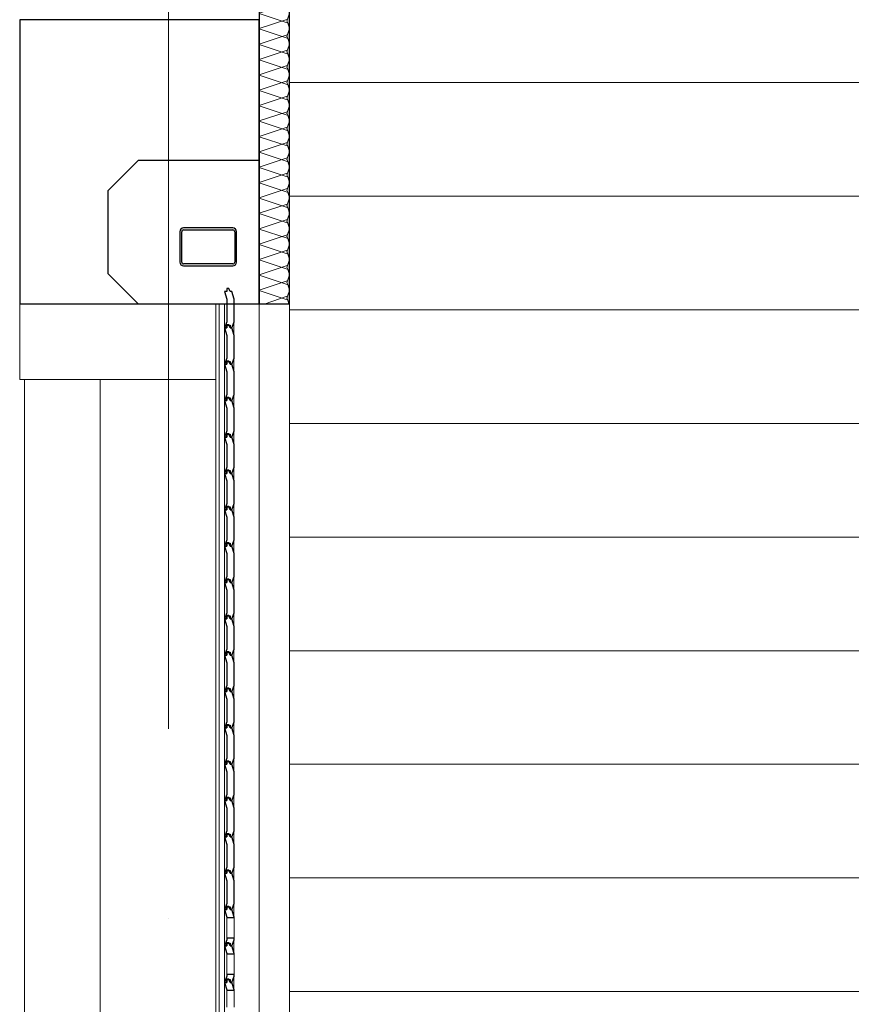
# Model space of a CAD drawing. Header units: millimetres. Extents: x 17762 to 172224, y -23587 to 40136.
# Tile 10 of 49: x 51014 to 53211, y 2150 to 4750. Entities that reach past the tile are written whole.
import ezdxf

# ---------------------------------------------------------------- set-up
doc = ezdxf.new("R2010")
doc.units = ezdxf.units.MM
doc.linetypes.add('Čerchovaná 20mm', pattern=[3000, 2000, -500, 0, -500])
doc.linetypes.add('Čerchovaná 3mm', pattern=[500, 300, -100, 0, -100])
for name, color, linetype, lineweight in [('CA_DVERE', 7, 'Continuous', 13), ('CA_DVERE_NEVHRA1', 3, 'Čerchovaná 3mm', 13), ('CA_OSY', 5, 'Continuous', 9), ('CA_POHHRA25', 7, 'Continuous', 13), ('CA_REZY', 1, 'Continuous', 25), ('CA_SRAFY', 9, 'Continuous', 25), ('CA_ZARIZPRED', 8, 'Continuous', 13)]:
    doc.layers.add(name, color=color, linetype=linetype, lineweight=lineweight)

# ---------------------------------------------------------------- blocks, each defined once
blk = doc.blocks.new('ROLLING_SHUTTER_DD_DECOTHERM_S_EN - Rolovací dveře interiér 3000x4000-2353736-ŘEZ 2 _ vestavek V2')
at = {"layer": 'CA_DVERE', "lineweight": 25}
for p, q in [((42010, 4750), (41377, 4750)), ((41377, 4750), (41377, 4000)), ((42010, 4000), (42010, 4750)), ((41690, 4378.4), (41610, 4298.4)), ((42010, 4378.4), (41690, 4378.4)), ((42010, 4000), (42010, 4378.4)), ((41610, 4298.4), (41610, 4080)), ((41610, 4080), (41690, 4000)), ((41924.2, 4032), (41918.2, 4032)), ((41918.2, 4032), (41924.2, 4012)), ((41929.2, 4040.4), (41924.2, 4040.4)), ((41924.2, 4040.4), (41924.2, 4032)), ((41933, 4032), (41929.2, 4040.4)), ((41937.7, 4032), (41933, 4032)), ((41943.2, 4012), (41937.7, 4032)), ((41924.2, 4012), (41924.2, 3952.1)), ((41943.2, 3952.1), (41943.2, 4012)), ((41377, 4000), (42010, 4000)), ((41690, 4000), (42010, 4000)), ((41924.2, 3952.1), (41918.2, 3936)), ((41937.6, 3936), (41943.2, 3952.1)), ((41918.2, 3936), (41924.2, 3936)), ((41924.2, 3936), (41918.2, 3936)), ((41918.2, 3936), (41924.2, 3916)), ((41929.2, 3944.4), (41924.2, 3944.4)), ((41924.2, 3944.4), (41924.2, 3936)), ((41924.2, 3936), (41924.2, 3943.5)), ((41924.2, 3943.5), (41933, 3943.5)), ((41933, 3936), (41929.2, 3944.4)), ((41933, 3943.5), (41933, 3936)), ((41933, 3936), (41937.6, 3936)), ((41937.7, 3936), (41933, 3936)), ((41943.2, 3916), (41937.7, 3936)), ((41924.2, 3916), (41924.2, 3856.1)), ((41943.2, 3856.1), (41943.2, 3916)), ((41924.2, 3856.1), (41918.2, 3840)), ((41929.2, 3848.4), (41924.2, 3848.4)), ((41924.2, 3848.4), (41924.2, 3840)), ((41933, 3840), (41929.2, 3848.4)), ((41937.6, 3840), (41943.2, 3856.1)), ((41918.2, 3840), (41924.2, 3840)), ((41924.2, 3840), (41918.2, 3840)), ((41918.2, 3840), (41924.2, 3820)), ((41924.2, 3840), (41924.2, 3847.5)), ((41924.2, 3847.5), (41933, 3847.5)), ((41933, 3847.5), (41933, 3840)), ((41933, 3840), (41937.6, 3840)), ((41937.7, 3840), (41933, 3840)), ((41943.2, 3820), (41937.7, 3840)), ((41924.2, 3820), (41924.2, 3760.1)), ((41943.2, 3760.1), (41943.2, 3820)), ((41924.2, 3760.1), (41918.2, 3744)), ((41929.2, 3752.4), (41924.2, 3752.4)), ((41924.2, 3752.4), (41924.2, 3744)), ((41924.2, 3744), (41924.2, 3751.5)), ((41924.2, 3751.5), (41933, 3751.5)), ((41933, 3744), (41929.2, 3752.4)), ((41933, 3751.5), (41933, 3744)), ((41937.6, 3744), (41943.2, 3760.1)), ((41918.2, 3744), (41924.2, 3744)), ((41924.2, 3744), (41918.2, 3744)), ((41918.2, 3744), (41924.2, 3724)), ((41924.2, 3724), (41924.2, 3664.1)), ((41933, 3744), (41937.6, 3744)), ((41937.7, 3744), (41933, 3744)), ((41943.2, 3724), (41937.7, 3744)), ((41943.2, 3664.1), (41943.2, 3724)), ((41924.2, 3664.1), (41918.2, 3648)), ((41918.2, 3648), (41924.2, 3648)), ((41924.2, 3648), (41918.2, 3648)), ((41918.2, 3648), (41924.2, 3628)), ((41929.2, 3656.4), (41924.2, 3656.4)), ((41924.2, 3656.4), (41924.2, 3648)), ((41924.2, 3648), (41924.2, 3655.5)), ((41924.2, 3655.5), (41933, 3655.5)), ((41933, 3648), (41929.2, 3656.4)), ((41933, 3655.5), (41933, 3648)), ((41933, 3648), (41937.6, 3648)), ((41937.7, 3648), (41933, 3648)), ((41937.6, 3648), (41943.2, 3664.1)), ((41943.2, 3628), (41937.7, 3648)), ((41924.2, 3628), (41924.2, 3568.1)), ((41943.2, 3568.1), (41943.2, 3628)), ((41924.2, 3568.1), (41918.2, 3552)), ((41937.6, 3552), (41943.2, 3568.1)), ((41918.2, 3552), (41924.2, 3552)), ((41924.2, 3552), (41918.2, 3552)), ((41918.2, 3552), (41924.2, 3532)), ((41929.2, 3560.4), (41924.2, 3560.4)), ((41924.2, 3560.4), (41924.2, 3552)), ((41924.2, 3559.5), (41933, 3559.5)), ((41924.2, 3552), (41924.2, 3559.5)), ((41933, 3552), (41929.2, 3560.4)), ((41933, 3559.5), (41933, 3552)), ((41933, 3552), (41937.6, 3552)), ((41937.7, 3552), (41933, 3552)), ((41943.2, 3532), (41937.7, 3552)), ((41924.2, 3532), (41924.2, 3472.1)), ((41943.2, 3472.1), (41943.2, 3532)), ((41924.2, 3472.1), (41918.2, 3456)), ((41929.2, 3464.4), (41924.2, 3464.4)), ((41924.2, 3464.4), (41924.2, 3456)), ((41924.2, 3456), (41924.2, 3463.5)), ((41924.2, 3463.5), (41933, 3463.5)), ((41933, 3456), (41929.2, 3464.4)), ((41933, 3463.5), (41933, 3456)), ((41937.6, 3456), (41943.2, 3472.1)), ((41918.2, 3456), (41924.2, 3456)), ((41924.2, 3456), (41918.2, 3456)), ((41918.2, 3456), (41924.2, 3436)), ((41924.2, 3436), (41924.2, 3376.1)), ((41933, 3456), (41937.6, 3456)), ((41937.7, 3456), (41933, 3456)), ((41943.2, 3436), (41937.7, 3456)), ((41943.2, 3376.1), (41943.2, 3436)), ((41924.2, 3376.1), (41918.2, 3360)), ((41918.2, 3360), (41924.2, 3360)), ((41924.2, 3360), (41918.2, 3360)), ((41918.2, 3360), (41924.2, 3340)), ((41929.2, 3368.4), (41924.2, 3368.4)), ((41924.2, 3368.4), (41924.2, 3360)), ((41924.2, 3360), (41924.2, 3367.5)), ((41924.2, 3367.5), (41933, 3367.5)), ((41933, 3360), (41929.2, 3368.4)), ((41933, 3367.5), (41933, 3360)), ((41933, 3360), (41937.6, 3360)), ((41937.7, 3360), (41933, 3360)), ((41937.6, 3360), (41943.2, 3376.1)), ((41943.2, 3340), (41937.7, 3360)), ((41924.2, 3340), (41924.2, 3280.1)), ((41943.2, 3280.1), (41943.2, 3340)), ((41924.2, 3280.1), (41918.2, 3264)), ((41937.6, 3264), (41943.2, 3280.1)), ((41918.2, 3264), (41924.2, 3264)), ((41924.2, 3264), (41918.2, 3264)), ((41918.2, 3264), (41924.2, 3244)), ((41929.2, 3272.4), (41924.2, 3272.4)), ((41924.2, 3272.4), (41924.2, 3264)), ((41924.2, 3264), (41924.2, 3271.5)), ((41924.2, 3271.5), (41933, 3271.5)), ((41933, 3264), (41929.2, 3272.4)), ((41933, 3271.5), (41933, 3264)), ((41933, 3264), (41937.6, 3264)), ((41937.7, 3264), (41933, 3264)), ((41943.2, 3244), (41937.7, 3264)), ((41924.2, 3244), (41924.2, 3184.1)), ((41943.2, 3184.1), (41943.2, 3244)), ((41924.2, 3184.1), (41918.2, 3168)), ((41929.2, 3176.4), (41924.2, 3176.4)), ((41924.2, 3176.4), (41924.2, 3168)), ((41924.2, 3168), (41924.2, 3175.5)), ((41924.2, 3175.5), (41933, 3175.5)), ((41933, 3168), (41929.2, 3176.4)), ((41933, 3175.5), (41933, 3168)), ((41937.6, 3168), (41943.2, 3184.1)), ((41918.2, 3168), (41924.2, 3168)), ((41924.2, 3168), (41918.2, 3168)), ((41918.2, 3168), (41924.2, 3148)), ((41924.2, 3148), (41924.2, 3088.1)), ((41933, 3168), (41937.6, 3168)), ((41937.7, 3168), (41933, 3168)), ((41943.2, 3148), (41937.7, 3168)), ((41943.2, 3088.1), (41943.2, 3148)), ((41924.2, 3088.1), (41918.2, 3072)), ((41918.2, 3072), (41924.2, 3072)), ((41924.2, 3072), (41918.2, 3072)), ((41918.2, 3072), (41924.2, 3052)), ((41929.2, 3080.4), (41924.2, 3080.4)), ((41924.2, 3080.4), (41924.2, 3072)), ((41924.2, 3072), (41924.2, 3079.5)), ((41924.2, 3079.5), (41933, 3079.5)), ((41933, 3072), (41929.2, 3080.4)), ((41933, 3079.5), (41933, 3072)), ((41933, 3072), (41937.6, 3072)), ((41937.7, 3072), (41933, 3072)), ((41937.6, 3072), (41943.2, 3088.1)), ((41943.2, 3052), (41937.7, 3072)), ((41924.2, 3052), (41924.2, 2992.1)), ((41943.2, 2992.1), (41943.2, 3052)), ((41924.2, 2992.1), (41918.2, 2976)), ((41937.6, 2976), (41943.2, 2992.1)), ((41918.2, 2976), (41924.2, 2976)), ((41924.2, 2976), (41918.2, 2976)), ((41918.2, 2976), (41924.2, 2956)), ((41929.2, 2984.4), (41924.2, 2984.4)), ((41924.2, 2984.4), (41924.2, 2976)), ((41924.2, 2976), (41924.2, 2983.5)), ((41924.2, 2983.5), (41933, 2983.5)), ((41933, 2976), (41929.2, 2984.4)), ((41933, 2983.5), (41933, 2976)), ((41933, 2976), (41937.6, 2976)), ((41937.7, 2976), (41933, 2976)), ((41943.2, 2956), (41937.7, 2976)), ((41924.2, 2956), (41924.2, 2896.1)), ((41943.2, 2896.1), (41943.2, 2956)), ((41924.2, 2896.1), (41918.2, 2880)), ((41929.2, 2888.4), (41924.2, 2888.4)), ((41924.2, 2888.4), (41924.2, 2880)), ((41924.2, 2880), (41924.2, 2887.5)), ((41924.2, 2887.5), (41933, 2887.5)), ((41933, 2880), (41929.2, 2888.4)), ((41933, 2887.5), (41933, 2880)), ((41937.6, 2880), (41943.2, 2896.1)), ((41918.2, 2880), (41924.2, 2880)), ((41924.2, 2880), (41918.2, 2880)), ((41918.2, 2880), (41924.2, 2860)), ((41933, 2880), (41937.6, 2880)), ((41937.7, 2880), (41933, 2880)), ((41943.2, 2860), (41937.7, 2880)), ((41924.2, 2860), (41924.2, 2800.1)), ((41943.2, 2800.1), (41943.2, 2860)), ((41924.2, 2800.1), (41918.2, 2784)), ((41918.2, 2784), (41924.2, 2784)), ((41924.2, 2784), (41918.2, 2784)), ((41918.2, 2784), (41924.2, 2764)), ((41929.2, 2792.4), (41924.2, 2792.4)), ((41924.2, 2792.4), (41924.2, 2784)), ((41924.2, 2784), (41924.2, 2791.5)), ((41924.2, 2791.5), (41933, 2791.5)), ((41933, 2784), (41929.2, 2792.4)), ((41933, 2791.5), (41933, 2784)), ((41933, 2784), (41937.6, 2784)), ((41937.7, 2784), (41933, 2784)), ((41937.6, 2784), (41943.2, 2800.1)), ((41943.2, 2764), (41937.7, 2784)), ((41924.2, 2764), (41924.2, 2704.1)), ((41943.2, 2704.1), (41943.2, 2764)), ((41924.2, 2704.1), (41918.2, 2688)), ((41937.6, 2688), (41943.2, 2704.1)), ((41918.2, 2688), (41924.2, 2688)), ((41924.2, 2688), (41918.2, 2688)), ((41918.2, 2688), (41924.2, 2668)), ((41929.2, 2696.4), (41924.2, 2696.4)), ((41924.2, 2696.4), (41924.2, 2688)), ((41924.2, 2688), (41924.2, 2695.5)), ((41924.2, 2695.5), (41933, 2695.5)), ((41933, 2688), (41929.2, 2696.4)), ((41933, 2695.5), (41933, 2688)), ((41933, 2688), (41937.6, 2688)), ((41937.7, 2688), (41933, 2688)), ((41943.2, 2668), (41937.7, 2688)), ((41924.2, 2668), (41924.2, 2608.1)), ((41943.2, 2608.1), (41943.2, 2668)), ((41924.2, 2608.1), (41918.2, 2592)), ((41929.2, 2600.4), (41924.2, 2600.4)), ((41924.2, 2600.4), (41924.2, 2592)), ((41933, 2592), (41929.2, 2600.4)), ((41937.6, 2592), (41943.2, 2608.1)), ((41918.2, 2592), (41924.2, 2592)), ((41924.2, 2592), (41918.2, 2592)), ((41918.2, 2592), (41924.2, 2572)), ((41924.2, 2592), (41924.2, 2599.5)), ((41924.2, 2599.5), (41933, 2599.5)), ((41933, 2599.5), (41933, 2592)), ((41933, 2592), (41937.6, 2592)), ((41937.7, 2592), (41933, 2592)), ((41943.2, 2572), (41937.7, 2592)), ((41924.2, 2572), (41924.2, 2512.1)), ((41943.2, 2512.1), (41943.2, 2572)), ((41924.2, 2512.1), (41918.2, 2496)), ((41929.2, 2504.4), (41924.2, 2504.4)), ((41924.2, 2504.4), (41924.2, 2496)), ((41924.2, 2496), (41924.2, 2503.5)), ((41924.2, 2503.5), (41933, 2503.5)), ((41933, 2496), (41929.2, 2504.4)), ((41933, 2503.5), (41933, 2496)), ((41937.6, 2496), (41943.2, 2512.1)), ((41918.2, 2496), (41924.2, 2496)), ((41924.2, 2496), (41918.2, 2496)), ((41918.2, 2496), (41924.2, 2476)), ((41924.2, 2476), (41924.2, 2416.1)), ((41933, 2496), (41937.6, 2496)), ((41937.7, 2496), (41933, 2496)), ((41943.2, 2476), (41937.7, 2496)), ((41943.2, 2416.1), (41943.2, 2476)), ((41924.2, 2416.1), (41918.2, 2400)), ((41924.2, 2400), (41918.2, 2400)), ((41918.2, 2400), (41924.2, 2380)), ((41918.2, 2400), (41924.2, 2400)), ((41929.2, 2408.4), (41924.2, 2408.4)), ((41924.2, 2408.4), (41924.2, 2400)), ((41924.2, 2400), (41924.2, 2407.5)), ((41924.2, 2407.5), (41933, 2407.5)), ((41933, 2400), (41929.2, 2408.4)), ((41933, 2407.5), (41933, 2400)), ((41937.7, 2400), (41933, 2400)), ((41933, 2400), (41937.6, 2400)), ((41937.6, 2400), (41943.2, 2416.1)), ((41943.2, 2380), (41937.7, 2400)), ((41924.2, 2380), (41924.2, 2379.5)), ((41924.2, 2379.5), (41943.2, 2379.5)), ((41943.2, 2379.5), (41943.2, 2380)), ((41924.2, 2320.1), (41918.2, 2304)), ((41943.2, 2324.5), (41924.2, 2324.5)), ((41924.2, 2324.5), (41924.2, 2320.1)), ((41937.6, 2304), (41943.2, 2320.1)), ((41943.2, 2320.1), (41943.2, 2324.5)), ((41918.2, 2304), (41924.2, 2304)), ((41924.2, 2304), (41918.2, 2304)), ((41918.2, 2304), (41924.2, 2284)), ((41929.2, 2312.4), (41924.2, 2312.4)), ((41924.2, 2312.4), (41924.2, 2304)), ((41924.2, 2304), (41924.2, 2311.5)), ((41924.2, 2311.5), (41933, 2311.5)), ((41933, 2304), (41929.2, 2312.4)), ((41933, 2311.5), (41933, 2304)), ((41933, 2304), (41937.6, 2304)), ((41937.7, 2304), (41933, 2304)), ((41943.2, 2284), (41937.7, 2304)), ((41924.2, 2284), (41924.2, 2283.5)), ((41924.2, 2283.5), (41943.2, 2283.5)), ((41943.2, 2283.5), (41943.2, 2284)), ((41924.2, 2224.1), (41918.2, 2208)), ((41943.2, 2228.5), (41924.2, 2228.5)), ((41924.2, 2228.5), (41924.2, 2224.1)), ((41929.2, 2216.4), (41924.2, 2216.4)), ((41924.2, 2216.4), (41924.2, 2208)), ((41924.2, 2208), (41924.2, 2215.5)), ((41924.2, 2215.5), (41933, 2215.5)), ((41933, 2208), (41929.2, 2216.4)), ((41933, 2215.5), (41933, 2208)), ((41937.6, 2208), (41943.2, 2224.1)), ((41943.2, 2224.1), (41943.2, 2228.5)), ((41918.2, 2208), (41924.2, 2208)), ((41924.2, 2208), (41918.2, 2208)), ((41918.2, 2208), (41924.2, 2188)), ((41924.2, 2188), (41924.2, 2187.5)), ((41924.2, 2187.5), (41943.2, 2187.5)), ((41933, 2208), (41937.6, 2208)), ((41937.7, 2208), (41933, 2208)), ((41943.2, 2188), (41937.7, 2208)), ((41943.2, 2187.5), (41943.2, 2188))]:
    blk.add_line(p, q, dxfattribs=at)
at = {"layer": 'CA_DVERE'}
for p, q in [((41377, 4000), (41377, 3800)), ((41895, 0), (41895, 4000)), ((41903.6, 0), (41903.6, 4000)), ((41918, 4000), (41918, 0)), ((42010, 0), (42010, 4000)), ((42010, 4000), (42010, 0)), ((41943, 3916.7), (41943, 3951.5)), ((41943, 3820.7), (41943, 3855.5)), ((41377, 3800), (41895, 3800)), ((41943, 3724.7), (41943, 3759.5)), ((41943, 3628.7), (41943, 3663.5)), ((41943, 3532.7), (41943, 3567.5)), ((41943, 3436.7), (41943, 3471.5)), ((41943, 3340.7), (41943, 3375.5)), ((41943, 3244.7), (41943, 3279.5)), ((41943, 3148.7), (41943, 3183.5)), ((41943, 3052.7), (41943, 3087.5)), ((41943, 2956.7), (41943, 2991.5)), ((41943, 2860.7), (41943, 2895.5)), ((41943, 2764.7), (41943, 2799.5)), ((41943, 2668.7), (41943, 2703.5)), ((41943, 2572.7), (41943, 2607.5)), ((41943, 2476.7), (41943, 2511.5)), ((41943, 2380.7), (41943, 2415.5)), ((41924.2, 2369.5), (41924.2, 2379.5)), ((41924.2, 2334.5), (41924.2, 2369.5)), ((41943.2, 2379.5), (41943.2, 2369.5)), ((41943.2, 2369.5), (41943.2, 2334.5)), ((41924.2, 2324.5), (41924.2, 2334.5)), ((41943, 2284.7), (41943, 2319.5)), ((41943.2, 2334.5), (41943.2, 2324.5)), ((41924.2, 2283.5), (41924.2, 2273.5)), ((41924.2, 2273.5), (41924.2, 2238.5)), ((41943.2, 2273.5), (41943.2, 2283.5)), ((41943.2, 2238.5), (41943.2, 2273.5)), ((41924.2, 2228.5), (41924.2, 2238.5)), ((41943.2, 2238.5), (41943.2, 2228.5)), ((41943, 2188.7), (41943, 2223.5)), ((41924.2, 2177.5), (41924.2, 2187.5)), ((41943.2, 2187.5), (41943.2, 2177.5)), ((41924.2, 2142.5), (41924.2, 2177.5)), ((41943.2, 2177.5), (41943.2, 2142.5))]:
    blk.add_line(p, q, dxfattribs=at)
blk = doc.blocks.new('ocelová kce final - 11542_003_OK-HALA_TaO-2_ET_AciS_2025-05-29_upr_dwg-2597525-ŘEZ 2 _ vestavek V2')
at = {"layer": 'CA_REZY'}
for p, q in [((41800, 4190), (41800, 4110)), ((41805, 4110), (41805, 4190)), ((41940, 4200), (41810, 4200)), ((41810, 4195), (41940, 4195)), ((41945, 4190), (41945, 4110)), ((41950, 4110), (41950, 4190)), ((41940, 4105), (41810, 4105)), ((41810, 4100), (41940, 4100))]:
    blk.add_line(p, q, dxfattribs=at)
for centre, radius, start, end in [((41810, 4190), 10, 90, 180), ((41810, 4190), 5, 90, 180), ((41940, 4190), 10, 0, 90), ((41940, 4190), 5, 0, 90), ((41810, 4110), 10, 180, 270), ((41810, 4110), 5, 180, 270), ((41940, 4110), 5, 270, 0), ((41940, 4110), 10, 270, 0)]:
    blk.add_arc(centre, radius, start, end, dxfattribs=at)
blk = doc.blocks.new('ocelová kce final - ocelová kce final-2597615-ŘEZ 2 _ vestavek V2')
blk.add_blockref('ocelová kce final - 11542_003_OK-HALA_TaO-2_ET_AciS_2025-05-29_upr_dwg-2597525-ŘEZ 2 _ vestavek V2', (0, 0))

msp = doc.modelspace()

# ---------------------------------------------------------------- hatches: boundary and pattern name
at = {"layer": 'CA_POHHRA25', "lineweight": 9}
h = msp.add_hatch(dxfattribs=at)
h.set_pattern_fill('FP_12', color=256, style=0, pattern_type=2)
h.set_pattern_definition([(0, (59622.06, 5783.53), (0, 300), [])])
h.paths.add_polyline_path([(51827.1, 0), (56497.1, 0), (56497.1, 4000), (60497.1, 4000), (60497.1, 0), (67227.1, 0), (67227.1, 2050), (67327.1, 2050), (67327.1, 6160), (67297.1, 6160), (67297.1, 6072), (67181.3, 6072), (67167.8, 6068.4), (67157.9, 6058.5), (67154.3, 6045), (67154.3, 5655), (67157.9, 5641.5), (67167.8, 5631.6), (67181.3, 5628), (67297.1, 5628), (67297.1, 5600), (66997.1, 5600), (66997.1, 5628), (67112.8, 5628), (67126.3, 5631.6), (67136.2, 5641.5), (67139.8, 5655), (67139.8, 6045), (67136.2, 6058.5), (67126.3, 6068.4), (67112.8, 6072), (66997.1, 6072), (66997.1, 6100), (67043.3, 6101.1), (67040, 6101.6), (67010.9, 6138.5), (67010.9, 6137.9), (66960, 6137.4), (66960.9, 6136.7), (66933.3, 6102.3), (66930.9, 6100), (66883.3, 6101.1), (66880, 6101.6), (66850.9, 6138.5), (66850.9, 6137.9), (66800, 6137.4), (66800.9, 6136.7), (66773.3, 6102.3), (66770.9, 6100), (66723.3, 6101.1), (66720, 6101.6), (66690.9, 6138.5), (66690.9, 6137.9), (66640, 6137.4), (66640.9, 6136.7), (66613.3, 6102.3), (66610.9, 6100), (66563.3, 6101.1), (66560, 6101.6), (66530.9, 6138.5), (66530.9, 6137.9), (66480, 6137.4), (66480.9, 6136.7), (66453.3, 6102.3), (66450.9, 6100), (66403.3, 6101.1), (66400, 6101.6), (66370.9, 6138.5), (66370.9, 6137.9), (66320, 6137.4), (66320.9, 6136.7), (66293.3, 6102.3), (66290.9, 6100), (66243.3, 6101.1), (66240, 6101.6), (66210.9, 6138.5), (66210.9, 6137.9), (66160, 6137.4), (66160.9, 6136.7), (66133.3, 6102.3), (66130.9, 6100), (66083.3, 6101.1), (66080, 6101.6), (66050.9, 6138.5), (66050.9, 6137.9), (66000, 6137.4), (66000.9, 6136.7), (65973.3, 6102.3), (65970.9, 6100), (65923.3, 6101.1), (65920, 6101.6), (65890.9, 6138.5), (65890.9, 6137.9), (65840, 6137.4), (65840.9, 6136.7), (65813.3, 6102.3), (65810.9, 6100), (65763.3, 6101.1), (65760, 6101.6), (65730.9, 6138.5), (65730.9, 6137.9), (65680, 6137.4), (65680.9, 6136.7), (65653.3, 6102.3), (65650.9, 6100), (65603.3, 6101.1), (65600, 6101.6), (65570.9, 6138.5), (65570.9, 6137.9), (65520, 6137.4), (65520.9, 6136.7), (65493.3, 6102.3), (65490.9, 6100), (65443.3, 6101.1), (65440, 6101.6), (65410.9, 6138.5), (65410.9, 6137.9), (65360, 6137.4), (65360.9, 6136.7), (65333.3, 6102.3), (65330.9, 6100), (65283.3, 6101.1), (65280, 6101.6), (65250.9, 6138.5), (65250.9, 6137.9), (65200, 6137.4), (65200.9, 6136.7), (65173.3, 6102.3), (65170.9, 6100), (65123.3, 6101.1), (65120, 6101.6), (65090.9, 6138.5), (65090.9, 6137.9), (65040, 6137.4), (65040.9, 6136.7), (65013.3, 6102.3), (65010.9, 6100), (64963.3, 6101.1), (64960, 6101.6), (64930.9, 6138.5), (64930.9, 6137.9), (64880, 6137.4), (64880.9, 6136.7), (64853.3, 6102.3), (64850.9, 6100), (64803.3, 6101.1), (64800, 6101.6), (64770.9, 6138.5), (64770.9, 6137.9), (64720, 6137.4), (64720.9, 6136.7), (64693.3, 6102.3), (64690.9, 6100), (64643.3, 6101.1), (64640, 6101.6), (64610.9, 6138.5), (64610.9, 6137.9), (64560, 6137.4), (64560.9, 6136.7), (64533.3, 6102.3), (64530.9, 6100), (64483.3, 6101.1), (64480, 6101.6), (64450.9, 6138.5), (64450.9, 6137.9), (64400, 6137.4), (64400.9, 6136.7), (64373.3, 6102.3), (64370.9, 6100), (64323.3, 6101.1), (64320, 6101.6), (64290.9, 6138.5), (64290.9, 6137.9), (64240, 6137.4), (64240.9, 6136.7), (64213.3, 6102.3), (64210.9, 6100), (64163.3, 6101.1), (64160, 6101.6), (64130.9, 6138.5), (64130.9, 6137.9), (64080, 6137.4), (64080.9, 6136.7), (64053.3, 6102.3), (64050.9, 6100), (64003.3, 6101.1), (64000, 6101.6), (63970.9, 6138.5), (63970.9, 6137.9), (63920, 6137.4), (63920.9, 6136.7), (63893.3, 6102.3), (63890.9, 6100), (63843.3, 6101.1), (63840, 6101.6), (63810.9, 6138.5), (63810.9, 6137.9), (63760, 6137.4), (63760.9, 6136.7), (63733.3, 6102.3), (63730.9, 6100), (63683.3, 6101.1), (63680, 6101.6), (63650.9, 6138.5), (63650.9, 6137.9), (63600, 6137.4), (63600.9, 6136.7), (63573.3, 6102.3), (63570.9, 6100), (63523.3, 6101.1), (63520, 6101.6), (63490.9, 6138.5), (63490.8, 6137.9), (63440, 6137.4), (63440.9, 6136.7), (63413.3, 6102.3), (63410.9, 6100), (63363.3, 6101.1), (63360, 6101.6), (63330.9, 6138.5), (63330.9, 6137.9), (63280, 6137.4), (63280.9, 6136.7), (63253.3, 6102.3), (63250.9, 6100), (63203.3, 6101.1), (63200, 6101.6), (63170.9, 6138.5), (63170.9, 6137.9), (63120, 6137.4), (63120.9, 6136.7), (63093.3, 6102.3), (63090.9, 6100), (63043.3, 6101.1), (63040, 6101.6), (63010.9, 6138.5), (63010.9, 6137.9), (62960, 6137.4), (62960.9, 6136.7), (62933.3, 6102.3), (62930.9, 6100), (62883.3, 6101.1), (62880, 6101.6), (62850.9, 6138.5), (62850.9, 6137.9), (62800, 6137.4), (62800.9, 6136.7), (62773.3, 6102.3), (62770.9, 6100), (62723.3, 6101.1), (62720, 6101.6), (62690.9, 6138.5), (62690.9, 6137.9), (62640, 6137.4), (62640.9, 6136.7), (62613.3, 6102.3), (62610.9, 6100), (62563.3, 6101.1), (62560, 6101.6), (62530.9, 6138.5), (62530.9, 6137.9), (62480, 6137.4), (62480.9, 6136.7), (62453.3, 6102.3), (62450.9, 6100), (62403.3, 6101.1), (62400, 6101.6), (62370.9, 6138.5), (62370.9, 6137.9), (62320, 6137.4), (62320.9, 6136.7), (62293.3, 6102.3), (62290.9, 6100), (62243.3, 6101.1), (62240, 6101.6), (62210.9, 6138.5), (62210.9, 6137.9), (62160, 6137.4), (62160.9, 6136.7), (62133.3, 6102.3), (62130.9, 6100), (62083.3, 6101.1), (62080, 6101.6), (62050.9, 6138.5), (62050.9, 6137.9), (62000, 6137.4), (62000.9, 6136.7), (61973.3, 6102.3), (61970.9, 6100), (61923.3, 6101.1), (61920, 6101.6), (61890.9, 6138.5), (61890.9, 6137.9), (61840, 6137.4), (61840.9, 6136.7), (61813.3, 6102.3), (61810.9, 6100), (61882.1, 6100), (61882.1, 6072), (61766.3, 6072), (61752.8, 6068.4), (61742.9, 6058.5), (61739.3, 6045), (61739.3, 5655), (61742.9, 5641.5), (61752.8, 5631.6), (61766.3, 5628), (61882.1, 5628), (61882.1, 5600), (61582.1, 5600), (61582.1, 5628), (61697.8, 5628), (61711.3, 5631.6), (61721.2, 5641.5), (61724.8, 5655), (61724.8, 6045), (61721.2, 6058.5), (61711.3, 6068.4), (61697.8, 6072), (61582.1, 6072), (61582.1, 6100), (61603.3, 6101.1), (61600, 6101.6), (61570.9, 6138.5), (61570.9, 6137.9), (61520, 6137.4), (61520.9, 6136.7), (61493.3, 6102.3), (61490.9, 6100), (61443.3, 6101.1), (61440, 6101.6), (61410.9, 6138.5), (61410.9, 6137.9), (61360, 6137.4), (61360.9, 6136.7), (61333.3, 6102.3), (61330.9, 6100), (61283.3, 6101.1), (61280, 6101.6), (61250.9, 6138.5), (61250.9, 6137.9), (61200, 6137.4), (61200.9, 6136.7), (61173.3, 6102.3), (61170.9, 6100), (61123.3, 6101.1), (61120, 6101.6), (61090.9, 6138.5), (61090.9, 6137.9), (61040, 6137.4), (61040.9, 6136.7), (61013.3, 6102.3), (61010.9, 6100), (60963.3, 6101.1), (60960, 6101.6), (60930.9, 6138.5), (60930.9, 6137.9), (60880, 6137.4), (60880.9, 6136.7), (60853.3, 6102.3), (60850.9, 6100), (60803.3, 6101.1), (60800, 6101.6), (60770.9, 6138.5), (60770.9, 6137.9), (60720, 6137.4), (60720.9, 6136.7), (60693.3, 6102.3), (60690.9, 6100), (60643.3, 6101.1), (60640, 6101.6), (60610.9, 6138.5), (60610.9, 6137.9), (60560, 6137.4), (60560.9, 6136.7), (60533.3, 6102.3), (60530.9, 6100), (60483.3, 6101.1), (60480, 6101.6), (60450.9, 6138.5), (60450.9, 6137.9), (60400, 6137.4), (60400.9, 6136.7), (60373.3, 6102.3), (60370.9, 6100), (60323.3, 6101.1), (60320, 6101.6), (60290.9, 6138.5), (60290.9, 6137.9), (60240, 6137.4), (60240.9, 6136.7), (60213.3, 6102.3), (60210.9, 6100), (60163.3, 6101.1), (60160, 6101.6), (60130.9, 6138.5), (60130.9, 6137.9), (60080, 6137.4), (60080.9, 6136.7), (60053.3, 6102.3), (60050.9, 6100), (60003.3, 6101.1), (60000, 6101.6), (59970.9, 6138.5), (59970.9, 6137.9), (59920, 6137.4), (59920.9, 6136.7), (59893.3, 6102.3), (59890.9, 6100), (59843.3, 6101.1), (59840, 6101.6), (59810.9, 6138.5), (59810.9, 6137.9), (59760, 6137.4), (59760.9, 6136.7), (59733.3, 6102.3), (59730.9, 6100), (59683.3, 6101.1), (59680, 6101.6), (59650.9, 6138.5), (59650.9, 6137.9), (59600, 6137.4), (59600.9, 6136.7), (59573.3, 6102.3), (59570.9, 6100), (59523.3, 6101.1), (59520, 6101.6), (59490.9, 6138.5), (59490.9, 6137.9), (59440, 6137.4), (59440.9, 6136.7), (59413.3, 6102.3), (59410.9, 6100), (59363.3, 6101.1), (59360, 6101.6), (59330.9, 6138.5), (59330.9, 6137.9), (59280, 6137.4), (59280.9, 6136.7), (59253.3, 6102.3), (59250.9, 6100), (59203.3, 6101.1), (59200, 6101.6), (59170.9, 6138.5), (59170.9, 6137.9), (59120, 6137.4), (59120.9, 6136.7), (59093.3, 6102.3), (59090.9, 6100), (59043.3, 6101.1), (59040, 6101.6), (59010.9, 6138.5), (59010.9, 6137.9), (58960, 6137.4), (58960.9, 6136.7), (58933.3, 6102.3), (58928.8, 6100), (58883.3, 6101.1), (58880, 6101.6), (58850.9, 6138.5), (58850.9, 6137.9), (58800, 6137.4), (58800.9, 6136.7), (58773.3, 6102.3), (58770.9, 6100), (58723.3, 6101.1), (58720, 6101.6), (58690.9, 6138.5), (58690.9, 6137.9), (58640, 6137.4), (58640.9, 6136.7), (58613.3, 6102.3), (58610.9, 6100), (58563.3, 6101.1), (58560, 6101.6), (58530.9, 6138.5), (58530.9, 6137.9), (58480, 6137.4), (58480.9, 6136.7), (58453.3, 6102.3), (58450.9, 6100), (58403.3, 6101.1), (58400, 6101.6), (58370.9, 6138.5), (58370.9, 6137.9), (58320, 6137.4), (58320.9, 6136.7), (58293.3, 6102.3), (58290.9, 6100), (58243.3, 6101.1), (58240, 6101.6), (58210.9, 6138.5), (58210.9, 6137.9), (58160, 6137.4), (58160.9, 6136.7), (58133.3, 6102.3), (58130.9, 6100), (58083.3, 6101.1), (58080, 6101.6), (58050.9, 6138.5), (58050.9, 6137.9), (58000, 6137.4), (58000.9, 6136.7), (57973.3, 6102.3), (57970.9, 6100), (57923.3, 6101.1), (57920, 6101.6), (57890.9, 6138.5), (57890.9, 6137.9), (57840, 6137.4), (57840.9, 6136.7), (57813.3, 6102.3), (57810.9, 6100), (57763.3, 6101.1), (57760, 6101.6), (57730.9, 6138.5), (57730.9, 6137.9), (57680, 6137.4), (57680.9, 6136.7), (57653.3, 6102.3), (57650.9, 6100), (57603.3, 6101.1), (57600, 6101.6), (57570.9, 6138.5), (57570.9, 6137.9), (57520, 6137.4), (57520.9, 6136.7), (57493.3, 6102.3), (57490.9, 6100), (57443.3, 6101.1), (57440, 6101.6), (57410.9, 6138.5), (57410.9, 6137.9), (57360, 6137.4), (57360.9, 6136.7), (57333.3, 6102.3), (57330.9, 6100), (57283.3, 6101.1), (57280, 6101.6), (57250.9, 6138.5), (57250.9, 6137.9), (57200, 6137.4), (57200.9, 6136.7), (57173.3, 6102.3), (57170.9, 6100), (57123.3, 6101.1), (57120, 6101.6), (57090.9, 6138.5), (57090.9, 6137.9), (57040, 6137.4), (57040.9, 6136.7), (57013.3, 6102.3), (57010.9, 6100), (56963.3, 6101.1), (56960, 6101.6), (56930.9, 6138.5), (56930.9, 6137.9), (56880, 6137.4), (56880.9, 6136.7), (56853.3, 6102.3), (56850.9, 6100), (56803.3, 6101.1), (56800, 6101.6), (56770.9, 6138.5), (56770.9, 6137.9), (56720, 6137.4), (56720.9, 6136.7), (56693.3, 6102.3), (56690.9, 6100), (56643.3, 6101.1), (56640, 6101.6), (56610.9, 6138.5), (56610.9, 6137.9), (56560, 6137.4), (56560.9, 6136.7), (56533.3, 6102.3), (56530.9, 6100), (56483.3, 6101.1), (56480, 6101.6), (56450.9, 6138.5), (56450.9, 6137.9), (56400, 6137.4), (56400.9, 6136.7), (56373.3, 6102.3), (56370.9, 6100), (56467.1, 6100), (56467.1, 6072), (56351.3, 6072), (56337.8, 6068.4), (56327.9, 6058.5), (56324.3, 6045), (56324.3, 5655), (56327.9, 5641.5), (56337.8, 5631.6), (56351.3, 5628), (56467.1, 5628), (56467.1, 5600), (56167.1, 5600), (56167.1, 5628), (56282.8, 5628), (56296.3, 5631.6), (56306.2, 5641.5), (56309.8, 5655), (56309.8, 6045), (56306.2, 6058.5), (56296.3, 6068.4), (56282.8, 6072), (56167.1, 6072), (56167.1, 6100), (56163.3, 6101.1), (56160, 6101.6), (56130.9, 6138.5), (56130.9, 6137.9), (56080, 6137.4), (56080.9, 6136.7), (56053.3, 6102.3), (56050.9, 6100), (56003.3, 6101.1), (56000, 6101.6), (55970.9, 6138.5), (55970.9, 6137.9), (55920, 6137.4), (55920.9, 6136.7), (55893.3, 6102.3), (55890.9, 6100), (55843.3, 6101.1), (55840, 6101.6), (55810.9, 6138.5), (55810.9, 6137.9), (55760, 6137.4), (55760.9, 6136.7), (55733.3, 6102.3), (55730.9, 6100), (55683.3, 6101.1), (55680, 6101.6), (55650.9, 6138.5), (55650.9, 6137.9), (55600, 6137.4), (55600.9, 6136.7), (55573.3, 6102.3), (55570.9, 6100), (55523.3, 6101.1), (55520, 6101.6), (55490.9, 6138.5), (55490.9, 6137.9), (55440, 6137.4), (55440.9, 6136.7), (55413.3, 6102.3), (55410.9, 6100), (55363.3, 6101.1), (55360, 6101.6), (55330.9, 6138.5), (55330.9, 6137.9), (55280, 6137.4), (55280.9, 6136.7), (55253.3, 6102.3), (55250.9, 6100), (55203.3, 6101.1), (55200, 6101.6), (55170.9, 6138.5), (55170.9, 6137.9), (55120, 6137.4), (55120.9, 6136.7), (55093.3, 6102.3), (55090.9, 6100), (55043.3, 6101.1), (55040, 6101.6), (55010.9, 6138.5), (55010.9, 6137.9), (54960, 6137.4), (54960.9, 6136.7), (54933.3, 6102.3), (54930.9, 6100), (54883.3, 6101.1), (54880, 6101.6), (54850.9, 6138.5), (54850.9, 6137.9), (54800, 6137.4), (54800.9, 6136.7), (54773.3, 6102.3), (54770.9, 6100), (54723.3, 6101.1), (54717.7, 6104.7), (54690.9, 6138.5), (54690.9, 6137.9), (54640, 6137.4), (54640.9, 6136.7), (54613.3, 6102.3), (54610.9, 6100), (54563.3, 6101.1), (54560, 6101.6), (54530.9, 6138.5), (54530.9, 6137.9), (54480, 6137.4), (54480.9, 6136.7), (54453.3, 6102.3), (54450.9, 6100), (54403.3, 6101.1), (54400, 6101.6), (54370.9, 6138.5), (54370.9, 6137.9), (54320, 6137.4), (54320.9, 6136.7), (54293.3, 6102.3), (54290.9, 6100), (54243.3, 6101.1), (54240, 6101.6), (54210.9, 6138.5), (54210.9, 6137.9), (54160, 6137.4), (54160.9, 6136.7), (54133.3, 6102.3), (54130.9, 6100), (54083.3, 6101.1), (54080, 6101.6), (54050.9, 6138.5), (54050.9, 6137.9), (54000, 6137.4), (54000.9, 6136.7), (53973.3, 6102.3), (53970.9, 6100), (53923.3, 6101.1), (53920, 6101.6), (53890.9, 6138.5), (53890.9, 6137.9), (53840.3, 6137.1), (53840.3, 6136), (53813.3, 6102.3), (53810.9, 6100), (53763.3, 6101.1), (53760, 6101.6), (53730.9, 6138.5), (53730.9, 6137.9), (53680, 6137.4), (53680.9, 6136.7), (53653.3, 6102.3), (53650.9, 6100), (53603.3, 6101.1), (53600, 6101.6), (53570.9, 6138.5), (53570.9, 6137.9), (53520, 6137.4), (53520.9, 6136.7), (53493.3, 6102.3), (53489.4, 6100), (53443.3, 6101.1), (53440, 6101.6), (53410.9, 6138.5), (53410.9, 6137.9), (53360, 6137.4), (53360.9, 6136.7), (53333.3, 6102.3), (53330.9, 6100), (53283.3, 6101.1), (53280, 6101.6), (53250.9, 6138.5), (53250.9, 6137.9), (53200, 6137.4), (53200.9, 6136.7), (53173.3, 6102.3), (53170.9, 6100), (53123.3, 6101.1), (53120, 6101.6), (53090.9, 6138.5), (53090.9, 6137.9), (53040, 6137.4), (53040.9, 6136.7), (53013.3, 6102.3), (53010.9, 6100), (52963.3, 6101.1), (52960, 6101.6), (52930.9, 6138.5), (52930.9, 6137.9), (52880, 6137.4), (52880.9, 6136.7), (52853.3, 6102.3), (52850.9, 6100), (52803.3, 6101.1), (52800, 6101.6), (52770.9, 6138.5), (52770.9, 6137.9), (52720, 6137.4), (52720.9, 6136.7), (52693.3, 6102.3), (52690.9, 6100), (52643.3, 6101.1), (52640, 6101.6), (52610.9, 6138.5), (52610.9, 6137.9), (52560, 6137.4), (52560.9, 6136.7), (52533.3, 6102.3), (52530.9, 6100), (52483.3, 6101.1), (52480, 6101.6), (52450.9, 6138.5), (52450.9, 6137.9), (52400, 6137.4), (52400.9, 6136.7), (52373.3, 6102.3), (52370.9, 6100), (52323.3, 6101.1), (52320, 6101.6), (52290.9, 6138.5), (52290.9, 6137.9), (52240, 6137.4), (52240.9, 6136.7), (52213.3, 6102.3), (52210.9, 6100), (52163.3, 6101.1), (52160, 6101.6), (52130.9, 6138.5), (52130.9, 6137.9), (52080, 6137.4), (52080.9, 6136.7), (52053.3, 6102.3), (52050.9, 6100), (52003.3, 6101.1), (52000, 6101.6), (51970.9, 6138.5), (51970.9, 6137.9), (51920, 6137.4), (51920.9, 6136.7), (51893.3, 6102.3), (51890.9, 6100), (51967.1, 6100), (51967.1, 6072), (51851.3, 6072), (51837.8, 6068.4), (51827.9, 6058.5), (51824.3, 6045), (51824.3, 5655), (51827.9, 5641.5), (51837.8, 5631.6), (51851.3, 5628), (51967.1, 5628), (51967.1, 5600), (51727.1, 5600), (51727.1, 2050), (51827.1, 2050), (51827.1, 23.1)])
h.paths.add_polyline_path([(64394.9, 800), (63871.3, 800), (63871.3, 850), (63821.3, 850), (63822.4, 960), (63822.7, 965), (63827.5, 967.3), (63827.9, 969), (63834, 970), (63836.3, 969.1), (63841.3, 968.9), (63846.2, 969.3), (63851.3, 970), (64455.8, 968.9), (64460, 968), (64463.1, 965.9), (64465.8, 965), (64467.1, 960), (64466.1, 850), (64417.1, 850), (64416.1, 800), (64402.1, 800)])
h.paths.add_polyline_path([(62407.1, 900), (62407.1, 2400), (63607.1, 2400), (63607.1, 900), (63490.8, 900)])
h.paths.add_polyline_path([(52189.1, 5327), (52117.1, 5327), (52117.1, 5336.5), (52189.1, 5336.5), (52199.7, 5340.9), (52204.1, 5351.5), (52204.1, 5473.5), (52199.7, 5484.1), (52189.1, 5488.5), (52117.1, 5488.5), (52117.1, 5498), (52297.1, 5498), (52297.1, 5488.5), (52225.1, 5488.5), (52214.5, 5484.1), (52210.1, 5473.5), (52210.1, 5351.5), (52214.5, 5340.9), (52225.1, 5336.5), (52297.1, 5336.5), (52297.1, 5327), (52225.1, 5327)])
h.paths.add_polyline_path([(62625.1, 5327), (62517.1, 5327), (62517.1, 5336.5), (62589.1, 5336.5), (62599.7, 5340.9), (62604.1, 5351.5), (62604.1, 5473.5), (62599.7, 5484.1), (62589.1, 5488.5), (62517.1, 5488.5), (62517.1, 5498), (62697.1, 5498), (62697.1, 5488.5), (62625.1, 5488.5), (62614.5, 5484.1), (62610.1, 5473.5), (62610.1, 5351.5), (62614.5, 5340.9), (62625.1, 5336.5), (62697.1, 5336.5), (62697.1, 5327)])
h.paths.add_polyline_path([(51727.1, 5628), (51782.8, 5628), (51796.3, 5631.6), (51806.2, 5641.5), (51809.8, 5655), (51809.7, 6045.3), (51806.2, 6058.5), (51796.3, 6068.4), (51782.8, 6072), (51727.1, 6072), (51727.1, 5631.6)])
h.paths.add_polyline_path([(67287.1, 6100), (67287.1, 6139), (67280.9, 6138.1), (67280.9, 6136.7), (67253.3, 6102.3), (67250.9, 6100), (67280, 6100)])
h.paths.add_polyline_path([(61736.2, 6100), (61763.3, 6101.1), (61760, 6101.6), (61730.9, 6138.5), (61730.9, 6137.9), (61680, 6137.4), (61680.9, 6136.7), (61653.3, 6102.3), (61650.9, 6100), (61734.1, 6100)])
h.paths.add_polyline_path([(56323.3, 6100), (56323.3, 6101.1), (56320, 6101.6), (56290.9, 6138.5), (56290.9, 6137.9), (56240, 6137.4), (56240.9, 6136.7), (56213.3, 6102.3), (56210.9, 6100), (56296.8, 6100)])
h.paths.add_polyline_path([(51843.3, 6100), (51843.3, 6101.1), (51840, 6101.6), (51810.9, 6138.5), (51810.9, 6137.9), (51760, 6137.4), (51760.9, 6136.7), (51733.3, 6102.3), (51730.9, 6100), (51814.1, 6100)])
h.paths.add_polyline_path([(67112.8, 6100), (67203.3, 6101.1), (67200, 6101.6), (67170.9, 6138.5), (67170.9, 6137.9), (67120, 6137.4), (67120.9, 6136.7), (67093.3, 6102.3), (67090.9, 6100)])
at = {"layer": 'CA_SRAFY', "lineweight": 9}
h = msp.add_hatch(dxfattribs=at)
h.set_pattern_fill('FP_11', color=256, angle=-108.43, style=0, pattern_type=2)
h.set_pattern_definition([(251.57, (51721.998, 3085.08), (0.003194, -40.64254), [6.096, -283.058, 32.106, 0]), (108.43, (51721.998, 3074.92), (-0.003194, -40.64254), [6.096, -283.058, 31.648, 0]), (198.43, (51721.998, 3085.08), (101.60858, 20.31297), [96.368, -224.892]), (161.57, (51721.998, 3074.92), (-101.60858, 20.31297), [96.368, -224.892])])
h.paths.add_polyline_path([(51647.1, 4000), (51727.1, 4000), (51727.1, 6160), (51647.1, 6160), (51647.1, 4123.3)])

# ---------------------------------------------------------------- linework, layer by layer
at = {"layer": 'CA_OSY', "linetype": 'Čerchovaná 20mm'}
msp.add_line((51407.1, -6123.3), (51407.1, 15394.6), dxfattribs=at)
at = {"layer": 'CA_POHHRA25'}
for p, q in [((51647.1, 0), (51647.1, 4000)), ((51727.1, 4000), (51727.1, 0)), ((51027.1, 3800), (51027.1, 0)), ((51227.1, 0), (51227.1, 3800))]:
    msp.add_line(p, q, dxfattribs=at)
at = {"layer": 'CA_REZY'}
for p, q in [((51647.1, 9950), (51647.1, 4000)), ((51727.1, 4000), (51727.1, 9800)), ((51647.1, 4000), (51727.1, 4000))]:
    msp.add_line(p, q, dxfattribs=at)

# ---------------------------------------------------------------- block references
at = {"layer": 'CA_DVERE_NEVHRA1'}
msp.add_blockref('ROLLING_SHUTTER_DD_DECOTHERM_S_EN - Rolovací dveře interiér 3000x4000-2353736-ŘEZ 2 _ vestavek V2', (9637.1, 0), dxfattribs=at)
at = {"layer": 'CA_ZARIZPRED'}
msp.add_blockref('ocelová kce final - ocelová kce final-2597615-ŘEZ 2 _ vestavek V2', (9637.1, 0), dxfattribs=at)

doc.saveas('drawing.dxf')
